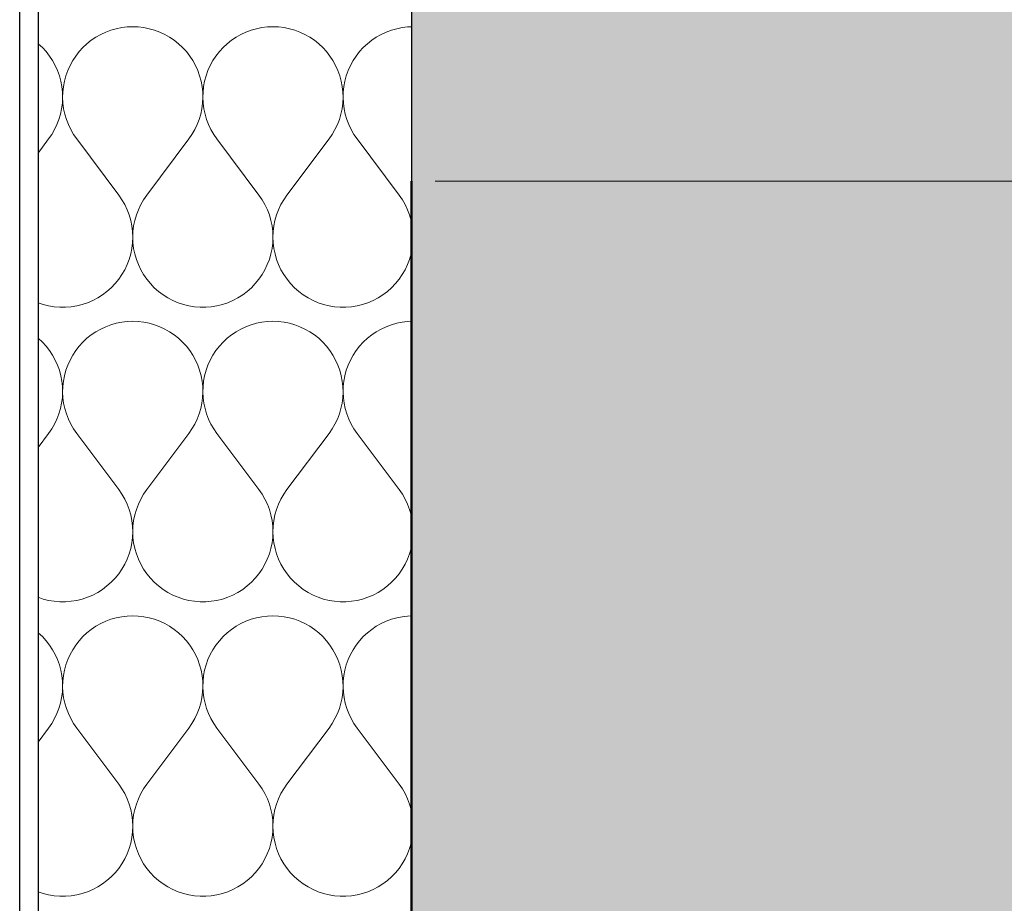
# Model space of a CAD drawing. Header units: millimetres. Extents: x -25478 to 4005, y -8416 to 11348.
# Tile 235 of 256: x -11148 to -10727, y 6171 to 6549. Entities that reach past the tile are written whole.
import ezdxf

# ---------------------------------------------------------------- set-up
doc = ezdxf.new("R2010")
doc.units = ezdxf.units.MM
doc.header["$MEASUREMENT"] = 0
doc.linetypes.add('Wipeout_Contour', pattern=[1000, 0, -1000])
for name, color, linetype in [('POHLED ZÁPADNÍ_1_Konstrukce - nosné', 7, 'Continuous'), ('POHLED ZÁPADNÍ_1_Nové_Konstrukce - nosné', 7, 'Continuous'), ('POHLED ZÁPADNÍ_1_Nové_Konstrukce – Dělicí čáry vrstev', 7, 'Continuous'), ('POHLED ZÁPADNÍ_1_Nové_Výplně - Povrchové', 7, 'Continuous'), ('POHLED ZÁPADNÍ_1_Nové_Výplně – Řezové', 7, 'Continuous'), ('POHLED ZÁPADNÍ_1_Výplně – Řezové', 7, 'Continuous')]:
    doc.layers.add(name, color=color, linetype=linetype)

# ---------------------------------------------------------------- blocks, each defined once
blk = doc.blocks.new('*X2523', base_point=(-25690.45, -8330.81))
at = {"layer": 'POHLED ZÁPADNÍ_1_Nové_Výplně – Řezové', "color": 21, "linetype": 'Continuous', "lineweight": 20, "true_color": 0xffaaaa}
for p, q in [((-11109.33, 6544.51), (-11111.56, 6543.69)), ((-11107.05, 6545.16), (-11109.33, 6544.51)), ((-11104.73, 6545.63), (-11107.05, 6545.16)), ((-11102.37, 6545.91), (-11104.73, 6545.63)), ((-11100, 6546), (-11102.37, 6545.91)), ((-11097.63, 6545.91), (-11100, 6546)), ((-11095.27, 6545.63), (-11097.63, 6545.91)), ((-11092.95, 6545.16), (-11095.27, 6545.63)), ((-11090.67, 6544.51), (-11092.95, 6545.16)), ((-11088.44, 6543.69), (-11090.67, 6544.51)), ((-11049.33, 6544.51), (-11051.56, 6543.69)), ((-11047.05, 6545.16), (-11049.33, 6544.51)), ((-11044.73, 6545.63), (-11047.05, 6545.16)), ((-11042.37, 6545.91), (-11044.73, 6545.63)), ((-11040, 6546), (-11042.37, 6545.91)), ((-11037.63, 6545.91), (-11040, 6546)), ((-11035.27, 6545.63), (-11037.63, 6545.91)), ((-11032.95, 6545.16), (-11035.27, 6545.63)), ((-11030.67, 6544.51), (-11032.95, 6545.16)), ((-11028.44, 6543.69), (-11030.67, 6544.51)), ((-10989.33, 6544.51), (-10991.56, 6543.69)), ((-10987.05, 6545.16), (-10989.33, 6544.51)), ((-10984.73, 6545.63), (-10987.05, 6545.16)), ((-10982.37, 6545.91), (-10984.73, 6545.63)), ((-10980.71, 6545.97), (-10982.37, 6545.91)), ((-11117.74, 6540.19), (-11119.59, 6538.72)), ((-11115.77, 6541.52), (-11117.74, 6540.19)), ((-11113.71, 6542.69), (-11115.77, 6541.52)), ((-11111.56, 6543.69), (-11113.71, 6542.69)), ((-11086.29, 6542.69), (-11088.44, 6543.69)), ((-11084.23, 6541.52), (-11086.29, 6542.69)), ((-11082.26, 6540.19), (-11084.23, 6541.52)), ((-11080.41, 6538.72), (-11082.26, 6540.19)), ((-11057.74, 6540.19), (-11059.59, 6538.72)), ((-11055.77, 6541.52), (-11057.74, 6540.19)), ((-11053.71, 6542.69), (-11055.77, 6541.52)), ((-11051.56, 6543.69), (-11053.71, 6542.69)), ((-11026.29, 6542.69), (-11028.44, 6543.69)), ((-11024.23, 6541.52), (-11026.29, 6542.69)), ((-11022.26, 6540.19), (-11024.23, 6541.52)), ((-11020.41, 6538.72), (-11022.26, 6540.19)), ((-10997.74, 6540.19), (-10999.59, 6538.72)), ((-10995.77, 6541.52), (-10997.74, 6540.19)), ((-10993.71, 6542.69), (-10995.77, 6541.52)), ((-10991.56, 6543.69), (-10993.71, 6542.69)), ((-11140.41, 6538.72), (-11140.52, 6538.81)), ((-11138.67, 6537.1), (-11140.41, 6538.72)), ((-11137.07, 6535.35), (-11138.67, 6537.1)), ((-11121.33, 6537.1), (-11122.93, 6535.35)), ((-11119.59, 6538.72), (-11121.33, 6537.1)), ((-11078.67, 6537.1), (-11080.41, 6538.72)), ((-11077.07, 6535.35), (-11078.67, 6537.1)), ((-11061.33, 6537.1), (-11062.93, 6535.35)), ((-11059.59, 6538.72), (-11061.33, 6537.1)), ((-11018.67, 6537.1), (-11020.41, 6538.72)), ((-11017.07, 6535.35), (-11018.67, 6537.1)), ((-11001.33, 6537.1), (-11002.93, 6535.35)), ((-10999.59, 6538.72), (-11001.33, 6537.1)), ((-11135.62, 6533.48), (-11137.07, 6535.35)), ((-11134.31, 6531.49), (-11135.62, 6533.48)), ((-11133.17, 6529.42), (-11134.31, 6531.49)), ((-11125.69, 6531.49), (-11126.83, 6529.42)), ((-11124.38, 6533.48), (-11125.69, 6531.49)), ((-11122.93, 6535.35), (-11124.38, 6533.48)), ((-11075.62, 6533.48), (-11077.07, 6535.35)), ((-11074.31, 6531.49), (-11075.62, 6533.48)), ((-11073.17, 6529.42), (-11074.31, 6531.49)), ((-11065.69, 6531.49), (-11066.83, 6529.42)), ((-11064.38, 6533.48), (-11065.69, 6531.49)), ((-11062.93, 6535.35), (-11064.38, 6533.48)), ((-11015.62, 6533.48), (-11017.07, 6535.35)), ((-11014.31, 6531.49), (-11015.62, 6533.48)), ((-11013.17, 6529.42), (-11014.31, 6531.49)), ((-11005.69, 6531.49), (-11006.83, 6529.42)), ((-11004.38, 6533.48), (-11005.69, 6531.49)), ((-11002.93, 6535.35), (-11004.38, 6533.48)), ((-11132.19, 6527.25), (-11133.17, 6529.42)), ((-11131.39, 6525.02), (-11132.19, 6527.25)), ((-11127.81, 6527.25), (-11128.61, 6525.02)), ((-11126.83, 6529.42), (-11127.81, 6527.25)), ((-11072.19, 6527.25), (-11073.17, 6529.42)), ((-11071.39, 6525.02), (-11072.19, 6527.25)), ((-11067.81, 6527.25), (-11068.61, 6525.02)), ((-11066.83, 6529.42), (-11067.81, 6527.25)), ((-11012.19, 6527.25), (-11013.17, 6529.42)), ((-11011.39, 6525.02), (-11012.19, 6527.25)), ((-11007.81, 6527.25), (-11008.61, 6525.02)), ((-11006.83, 6529.42), (-11007.81, 6527.25)), ((-11130.77, 6522.73), (-11131.39, 6525.02)), ((-11128.61, 6525.02), (-11129.23, 6522.73)), ((-11070.77, 6522.73), (-11071.39, 6525.02)), ((-11068.61, 6525.02), (-11069.23, 6522.73)), ((-11010.77, 6522.73), (-11011.39, 6525.02)), ((-11008.61, 6525.02), (-11009.23, 6522.73)), ((-11130.32, 6520.4), (-11130.77, 6522.73)), ((-11130.07, 6518.05), (-11130.32, 6520.4)), ((-11129.68, 6520.4), (-11129.93, 6518.05)), ((-11129.23, 6522.73), (-11129.68, 6520.4)), ((-11070.32, 6520.4), (-11070.77, 6522.73)), ((-11070.07, 6518.05), (-11070.32, 6520.4)), ((-11069.68, 6520.4), (-11069.93, 6518.05)), ((-11069.23, 6522.73), (-11069.68, 6520.4)), ((-11010.32, 6520.4), (-11010.77, 6522.73)), ((-11010.07, 6518.05), (-11010.32, 6520.4)), ((-11009.68, 6520.4), (-11009.93, 6518.05)), ((-11009.23, 6522.73), (-11009.68, 6520.4)), ((-11130.12, 6513.31), (-11130, 6515.67)), ((-11130, 6515.67), (-11130.07, 6518.05)), ((-11129.93, 6518.05), (-11130, 6515.67)), ((-11130, 6515.67), (-11129.88, 6513.31)), ((-11070.12, 6513.31), (-11070, 6515.67)), ((-11070, 6515.67), (-11070.07, 6518.05)), ((-11069.93, 6518.05), (-11070, 6515.67)), ((-11070, 6515.67), (-11069.88, 6513.31)), ((-11010.12, 6513.31), (-11010, 6515.67)), ((-11010, 6515.67), (-11010.07, 6518.05)), ((-11009.93, 6518.05), (-11010, 6515.67)), ((-11010, 6515.67), (-11009.88, 6513.31)), ((-11130.92, 6508.63), (-11130.43, 6510.95)), ((-11130.43, 6510.95), (-11130.12, 6513.31)), ((-11129.88, 6513.31), (-11129.57, 6510.95)), ((-11129.57, 6510.95), (-11129.08, 6508.63)), ((-11070.92, 6508.63), (-11070.43, 6510.95)), ((-11070.43, 6510.95), (-11070.12, 6513.31)), ((-11069.88, 6513.31), (-11069.57, 6510.95)), ((-11069.57, 6510.95), (-11069.08, 6508.63)), ((-11010.92, 6508.63), (-11010.43, 6510.95)), ((-11010.43, 6510.95), (-11010.12, 6513.31)), ((-11009.88, 6513.31), (-11009.57, 6510.95)), ((-11009.57, 6510.95), (-11009.08, 6508.63)), ((-11132.44, 6504.14), (-11131.59, 6506.36)), ((-11131.59, 6506.36), (-11130.92, 6508.63)), ((-11129.08, 6508.63), (-11128.41, 6506.36)), ((-11128.41, 6506.36), (-11127.56, 6504.14)), ((-11072.44, 6504.14), (-11071.59, 6506.36)), ((-11071.59, 6506.36), (-11070.92, 6508.63)), ((-11069.08, 6508.63), (-11068.41, 6506.36)), ((-11068.41, 6506.36), (-11067.56, 6504.14)), ((-11012.44, 6504.14), (-11011.59, 6506.36)), ((-11011.59, 6506.36), (-11010.92, 6508.63)), ((-11009.08, 6508.63), (-11008.41, 6506.36)), ((-11008.41, 6506.36), (-11007.56, 6504.14)), ((-11134.65, 6499.95), (-11133.46, 6502)), ((-11133.46, 6502), (-11132.44, 6504.14)), ((-11127.56, 6504.14), (-11126.54, 6502)), ((-11126.54, 6502), (-11125.35, 6499.95)), ((-11074.65, 6499.95), (-11073.46, 6502)), ((-11073.46, 6502), (-11072.44, 6504.14)), ((-11067.56, 6504.14), (-11066.54, 6502)), ((-11066.54, 6502), (-11065.35, 6499.95)), ((-11014.65, 6499.95), (-11013.46, 6502)), ((-11013.46, 6502), (-11012.44, 6504.14)), ((-11007.56, 6504.14), (-11006.54, 6502)), ((-11006.54, 6502), (-11005.35, 6499.95)), ((-11140.52, 6491.97), (-11136, 6498)), ((-11136, 6498), (-11134.65, 6499.95)), ((-11125.35, 6499.95), (-11124, 6498)), ((-11106, 6474), (-11124, 6498)), ((-11094, 6474), (-11076, 6498)), ((-11076, 6498), (-11074.65, 6499.95)), ((-11065.35, 6499.95), (-11064, 6498)), ((-11046, 6474), (-11064, 6498)), ((-11034, 6474), (-11016, 6498)), ((-11016, 6498), (-11014.65, 6499.95)), ((-11005.35, 6499.95), (-11004, 6498)), ((-10986, 6474), (-11004, 6498)), ((-11104.63, 6472.01), (-11106, 6474)), ((-11094, 6474), (-11095.37, 6472.01)), ((-11044.63, 6472.01), (-11046, 6474)), ((-11034, 6474), (-11035.37, 6472.01)), ((-10984.63, 6472.01), (-10986, 6474)), ((-11103.42, 6469.92), (-11104.63, 6472.01)), ((-11102.39, 6467.74), (-11103.42, 6469.92)), ((-11096.58, 6469.92), (-11097.61, 6467.74)), ((-11095.37, 6472.01), (-11096.58, 6469.92)), ((-11043.42, 6469.92), (-11044.63, 6472.01)), ((-11042.39, 6467.74), (-11043.42, 6469.92)), ((-11036.58, 6469.92), (-11037.61, 6467.74)), ((-11035.37, 6472.01), (-11036.58, 6469.92)), ((-10983.42, 6469.92), (-10984.63, 6472.01)), ((-10982.39, 6467.74), (-10983.42, 6469.92)), ((-11101.54, 6465.48), (-11102.39, 6467.74)), ((-11100.87, 6463.16), (-11101.54, 6465.48)), ((-11098.46, 6465.48), (-11099.13, 6463.16)), ((-11097.61, 6467.74), (-11098.46, 6465.48)), ((-11041.54, 6465.48), (-11042.39, 6467.74)), ((-11040.87, 6463.16), (-11041.54, 6465.48)), ((-11038.46, 6465.48), (-11039.13, 6463.16)), ((-11037.61, 6467.74), (-11038.46, 6465.48)), ((-10981.54, 6465.48), (-10982.39, 6467.74)), ((-10980.87, 6463.16), (-10981.54, 6465.48)), ((-11100.39, 6460.79), (-11100.87, 6463.16)), ((-11100.1, 6458.39), (-11100.39, 6460.79)), ((-11099.61, 6460.79), (-11099.9, 6458.39)), ((-11099.13, 6463.16), (-11099.61, 6460.79)), ((-11040.39, 6460.79), (-11040.87, 6463.16)), ((-11040.1, 6458.39), (-11040.39, 6460.79)), ((-11039.61, 6460.79), (-11039.9, 6458.39)), ((-11039.13, 6463.16), (-11039.61, 6460.79)), ((-10980.52, 6461.46), (-10980.87, 6463.16)), ((-11100, 6455.98), (-11100.1, 6458.39)), ((-11100.1, 6453.57), (-11100, 6455.98)), ((-11099.9, 6458.39), (-11100, 6455.98)), ((-11100, 6455.98), (-11099.9, 6453.57)), ((-11040, 6455.98), (-11040.1, 6458.39)), ((-11040.1, 6453.57), (-11040, 6455.98)), ((-11039.9, 6458.39), (-11040, 6455.98)), ((-11040, 6455.98), (-11039.9, 6453.57)), ((-11100.39, 6451.17), (-11100.1, 6453.57)), ((-11099.9, 6453.57), (-11099.61, 6451.17)), ((-11040.39, 6451.17), (-11040.1, 6453.57)), ((-11039.9, 6453.57), (-11039.61, 6451.17)), ((-11101.55, 6446.49), (-11100.88, 6448.8)), ((-11100.88, 6448.8), (-11100.39, 6451.17)), ((-11099.61, 6451.17), (-11099.12, 6448.8)), ((-11099.12, 6448.8), (-11098.45, 6446.49)), ((-11041.55, 6446.49), (-11040.88, 6448.8)), ((-11040.88, 6448.8), (-11040.39, 6451.17)), ((-11039.61, 6451.17), (-11039.12, 6448.8)), ((-11039.12, 6448.8), (-11038.45, 6446.49)), ((-10981.55, 6446.49), (-10980.88, 6448.8)), ((-10980.88, 6448.8), (-10980.52, 6450.54)), ((-11103.44, 6442.05), (-11102.41, 6444.23)), ((-11102.41, 6444.23), (-11101.55, 6446.49)), ((-11098.45, 6446.49), (-11097.59, 6444.23)), ((-11097.59, 6444.23), (-11096.56, 6442.05)), ((-11043.44, 6442.05), (-11042.41, 6444.23)), ((-11042.41, 6444.23), (-11041.55, 6446.49)), ((-11038.45, 6446.49), (-11037.59, 6444.23)), ((-11037.59, 6444.23), (-11036.56, 6442.05)), ((-10983.44, 6442.05), (-10982.41, 6444.23)), ((-10982.41, 6444.23), (-10981.55, 6446.49)), ((-11106.02, 6437.97), (-11104.65, 6439.96)), ((-11104.65, 6439.96), (-11103.44, 6442.05)), ((-11096.56, 6442.05), (-11095.35, 6439.96)), ((-11095.35, 6439.96), (-11093.98, 6437.97)), ((-11046.02, 6437.97), (-11044.65, 6439.96)), ((-11044.65, 6439.96), (-11043.44, 6442.05)), ((-11036.56, 6442.05), (-11035.35, 6439.96)), ((-11035.35, 6439.96), (-11033.98, 6437.97)), ((-10986.02, 6437.97), (-10984.65, 6439.96)), ((-10984.65, 6439.96), (-10983.44, 6442.05)), ((-11111.03, 6432.76), (-11109.23, 6434.36)), ((-11109.23, 6434.36), (-11107.55, 6436.1)), ((-11107.55, 6436.1), (-11106.02, 6437.97)), ((-11093.98, 6437.97), (-11092.45, 6436.1)), ((-11092.45, 6436.1), (-11090.77, 6434.36)), ((-11090.77, 6434.36), (-11088.97, 6432.76)), ((-11051.03, 6432.76), (-11049.23, 6434.36)), ((-11049.23, 6434.36), (-11047.55, 6436.1)), ((-11047.55, 6436.1), (-11046.02, 6437.97)), ((-11033.98, 6437.97), (-11032.45, 6436.1)), ((-11032.45, 6436.1), (-11030.77, 6434.36)), ((-11030.77, 6434.36), (-11028.97, 6432.76)), ((-10991.03, 6432.76), (-10989.23, 6434.36)), ((-10989.23, 6434.36), (-10987.55, 6436.1)), ((-10987.55, 6436.1), (-10986.02, 6437.97)), ((-11115.01, 6430.02), (-11112.96, 6431.31)), ((-11112.96, 6431.31), (-11111.03, 6432.76)), ((-11088.97, 6432.76), (-11087.04, 6431.31)), ((-11087.04, 6431.31), (-11084.99, 6430.02)), ((-11055.01, 6430.02), (-11052.96, 6431.31)), ((-11052.96, 6431.31), (-11051.03, 6432.76)), ((-11028.97, 6432.76), (-11027.04, 6431.31)), ((-11027.04, 6431.31), (-11024.99, 6430.02)), ((-10995.01, 6430.02), (-10992.96, 6431.31)), ((-10992.96, 6431.31), (-10991.03, 6432.76)), ((-11140.52, 6427.91), (-11138.34, 6427.18)), ((-11138.34, 6427.18), (-11136, 6426.61)), ((-11136, 6426.61), (-11133.61, 6426.22)), ((-11133.61, 6426.22), (-11131.21, 6426.02)), ((-11131.21, 6426.02), (-11128.79, 6426.02)), ((-11128.79, 6426.02), (-11126.39, 6426.22)), ((-11126.39, 6426.22), (-11124, 6426.61)), ((-11124, 6426.61), (-11121.66, 6427.18)), ((-11121.66, 6427.18), (-11119.37, 6427.95)), ((-11119.37, 6427.95), (-11117.14, 6428.89)), ((-11117.14, 6428.89), (-11115.01, 6430.02)), ((-11084.99, 6430.02), (-11082.86, 6428.89)), ((-11082.86, 6428.89), (-11080.63, 6427.95)), ((-11080.63, 6427.95), (-11078.34, 6427.18)), ((-11078.34, 6427.18), (-11076, 6426.61)), ((-11076, 6426.61), (-11073.61, 6426.22)), ((-11073.61, 6426.22), (-11071.21, 6426.02)), ((-11071.21, 6426.02), (-11068.79, 6426.02)), ((-11068.79, 6426.02), (-11066.39, 6426.22)), ((-11066.39, 6426.22), (-11064, 6426.61)), ((-11064, 6426.61), (-11061.66, 6427.18)), ((-11061.66, 6427.18), (-11059.37, 6427.95)), ((-11059.37, 6427.95), (-11057.14, 6428.89)), ((-11057.14, 6428.89), (-11055.01, 6430.02)), ((-11024.99, 6430.02), (-11022.86, 6428.89)), ((-11022.86, 6428.89), (-11020.63, 6427.95)), ((-11020.63, 6427.95), (-11018.34, 6427.18)), ((-11018.34, 6427.18), (-11016, 6426.61)), ((-11016, 6426.61), (-11013.61, 6426.22)), ((-11013.61, 6426.22), (-11011.21, 6426.02)), ((-11011.21, 6426.02), (-11008.79, 6426.02)), ((-11008.79, 6426.02), (-11006.39, 6426.22)), ((-11006.39, 6426.22), (-11004, 6426.61)), ((-11004, 6426.61), (-11001.66, 6427.18)), ((-11001.66, 6427.18), (-10999.37, 6427.95)), ((-10999.37, 6427.95), (-10997.14, 6428.89)), ((-10997.14, 6428.89), (-10995.01, 6430.02)), ((-11111.56, 6417.69), (-11113.71, 6416.69)), ((-11109.33, 6418.51), (-11111.56, 6417.69)), ((-11107.05, 6419.16), (-11109.33, 6418.51)), ((-11104.73, 6419.63), (-11107.05, 6419.16)), ((-11102.37, 6419.91), (-11104.73, 6419.63)), ((-11100, 6420), (-11102.37, 6419.91)), ((-11097.63, 6419.91), (-11100, 6420)), ((-11095.27, 6419.63), (-11097.63, 6419.91)), ((-11092.95, 6419.16), (-11095.27, 6419.63)), ((-11090.67, 6418.51), (-11092.95, 6419.16)), ((-11088.44, 6417.69), (-11090.67, 6418.51)), ((-11086.29, 6416.69), (-11088.44, 6417.69)), ((-11051.56, 6417.69), (-11053.71, 6416.69)), ((-11049.33, 6418.51), (-11051.56, 6417.69)), ((-11047.05, 6419.16), (-11049.33, 6418.51)), ((-11044.73, 6419.63), (-11047.05, 6419.16)), ((-11042.37, 6419.91), (-11044.73, 6419.63)), ((-11040, 6420), (-11042.37, 6419.91)), ((-11037.63, 6419.91), (-11040, 6420)), ((-11035.27, 6419.63), (-11037.63, 6419.91)), ((-11032.95, 6419.16), (-11035.27, 6419.63)), ((-11030.67, 6418.51), (-11032.95, 6419.16)), ((-11028.44, 6417.69), (-11030.67, 6418.51)), ((-11026.29, 6416.69), (-11028.44, 6417.69)), ((-10991.56, 6417.69), (-10993.71, 6416.69)), ((-10989.33, 6418.51), (-10991.56, 6417.69)), ((-10987.05, 6419.16), (-10989.33, 6418.51)), ((-10984.73, 6419.63), (-10987.05, 6419.16)), ((-10982.37, 6419.91), (-10984.73, 6419.63)), ((-10980.52, 6419.98), (-10982.37, 6419.91)), ((-11117.74, 6414.19), (-11119.59, 6412.72)), ((-11115.77, 6415.52), (-11117.74, 6414.19)), ((-11113.71, 6416.69), (-11115.77, 6415.52)), ((-11084.23, 6415.52), (-11086.29, 6416.69)), ((-11082.26, 6414.19), (-11084.23, 6415.52)), ((-11080.41, 6412.72), (-11082.26, 6414.19)), ((-11057.74, 6414.19), (-11059.59, 6412.72)), ((-11055.77, 6415.52), (-11057.74, 6414.19)), ((-11053.71, 6416.69), (-11055.77, 6415.52)), ((-11024.23, 6415.52), (-11026.29, 6416.69)), ((-11022.26, 6414.19), (-11024.23, 6415.52)), ((-11020.41, 6412.72), (-11022.26, 6414.19)), ((-10997.74, 6414.19), (-10999.59, 6412.72)), ((-10995.77, 6415.52), (-10997.74, 6414.19)), ((-10993.71, 6416.69), (-10995.77, 6415.52)), ((-11140.41, 6412.72), (-11140.52, 6412.81)), ((-11138.67, 6411.1), (-11140.41, 6412.72)), ((-11137.07, 6409.35), (-11138.67, 6411.1)), ((-11135.62, 6407.48), (-11137.07, 6409.35)), ((-11122.93, 6409.35), (-11124.38, 6407.48)), ((-11121.33, 6411.1), (-11122.93, 6409.35)), ((-11119.59, 6412.72), (-11121.33, 6411.1)), ((-11078.67, 6411.1), (-11080.41, 6412.72)), ((-11077.07, 6409.35), (-11078.67, 6411.1)), ((-11075.62, 6407.48), (-11077.07, 6409.35)), ((-11062.93, 6409.35), (-11064.38, 6407.48)), ((-11061.33, 6411.1), (-11062.93, 6409.35)), ((-11059.59, 6412.72), (-11061.33, 6411.1)), ((-11018.67, 6411.1), (-11020.41, 6412.72)), ((-11017.07, 6409.35), (-11018.67, 6411.1)), ((-11015.62, 6407.48), (-11017.07, 6409.35)), ((-11002.93, 6409.35), (-11004.38, 6407.48)), ((-11001.33, 6411.1), (-11002.93, 6409.35)), ((-10999.59, 6412.72), (-11001.33, 6411.1)), ((-11134.31, 6405.49), (-11135.62, 6407.48)), ((-11133.17, 6403.42), (-11134.31, 6405.49)), ((-11125.69, 6405.49), (-11126.83, 6403.42)), ((-11124.38, 6407.48), (-11125.69, 6405.49)), ((-11074.31, 6405.49), (-11075.62, 6407.48)), ((-11073.17, 6403.42), (-11074.31, 6405.49)), ((-11065.69, 6405.49), (-11066.83, 6403.42)), ((-11064.38, 6407.48), (-11065.69, 6405.49)), ((-11014.31, 6405.49), (-11015.62, 6407.48)), ((-11013.17, 6403.42), (-11014.31, 6405.49)), ((-11005.69, 6405.49), (-11006.83, 6403.42)), ((-11004.38, 6407.48), (-11005.69, 6405.49)), ((-11132.19, 6401.25), (-11133.17, 6403.42)), ((-11131.39, 6399.02), (-11132.19, 6401.25)), ((-11127.81, 6401.25), (-11128.61, 6399.02)), ((-11126.83, 6403.42), (-11127.81, 6401.25)), ((-11072.19, 6401.25), (-11073.17, 6403.42)), ((-11071.39, 6399.02), (-11072.19, 6401.25)), ((-11067.81, 6401.25), (-11068.61, 6399.02)), ((-11066.83, 6403.42), (-11067.81, 6401.25)), ((-11012.19, 6401.25), (-11013.17, 6403.42)), ((-11011.39, 6399.02), (-11012.19, 6401.25)), ((-11007.81, 6401.25), (-11008.61, 6399.02)), ((-11006.83, 6403.42), (-11007.81, 6401.25)), ((-11130.77, 6396.73), (-11131.39, 6399.02)), ((-11130.32, 6394.4), (-11130.77, 6396.73)), ((-11129.23, 6396.73), (-11129.68, 6394.4)), ((-11128.61, 6399.02), (-11129.23, 6396.73)), ((-11070.77, 6396.73), (-11071.39, 6399.02)), ((-11070.32, 6394.4), (-11070.77, 6396.73)), ((-11069.23, 6396.73), (-11069.68, 6394.4)), ((-11068.61, 6399.02), (-11069.23, 6396.73)), ((-11010.77, 6396.73), (-11011.39, 6399.02)), ((-11010.32, 6394.4), (-11010.77, 6396.73)), ((-11009.23, 6396.73), (-11009.68, 6394.4)), ((-11008.61, 6399.02), (-11009.23, 6396.73)), ((-11130.07, 6392.05), (-11130.32, 6394.4)), ((-11129.68, 6394.4), (-11129.93, 6392.05)), ((-11070.07, 6392.05), (-11070.32, 6394.4)), ((-11069.68, 6394.4), (-11069.93, 6392.05)), ((-11010.07, 6392.05), (-11010.32, 6394.4)), ((-11009.68, 6394.4), (-11009.93, 6392.05)), ((-11130.12, 6387.31), (-11130, 6389.67)), ((-11130, 6389.67), (-11130.07, 6392.05)), ((-11129.93, 6392.05), (-11130, 6389.67)), ((-11130, 6389.67), (-11129.88, 6387.31)), ((-11070.12, 6387.31), (-11070, 6389.67)), ((-11070, 6389.67), (-11070.07, 6392.05)), ((-11069.93, 6392.05), (-11070, 6389.67)), ((-11070, 6389.67), (-11069.88, 6387.31)), ((-11010.12, 6387.31), (-11010, 6389.67)), ((-11010, 6389.67), (-11010.07, 6392.05)), ((-11009.93, 6392.05), (-11010, 6389.67)), ((-11010, 6389.67), (-11009.88, 6387.31)), ((-11130.92, 6382.63), (-11130.43, 6384.95)), ((-11130.43, 6384.95), (-11130.12, 6387.31)), ((-11129.88, 6387.31), (-11129.57, 6384.95)), ((-11129.57, 6384.95), (-11129.08, 6382.63)), ((-11070.92, 6382.63), (-11070.43, 6384.95)), ((-11070.43, 6384.95), (-11070.12, 6387.31)), ((-11069.88, 6387.31), (-11069.57, 6384.95)), ((-11069.57, 6384.95), (-11069.08, 6382.63)), ((-11010.92, 6382.63), (-11010.43, 6384.95)), ((-11010.43, 6384.95), (-11010.12, 6387.31)), ((-11009.88, 6387.31), (-11009.57, 6384.95)), ((-11009.57, 6384.95), (-11009.08, 6382.63)), ((-11132.44, 6378.14), (-11131.59, 6380.36)), ((-11131.59, 6380.36), (-11130.92, 6382.63)), ((-11129.08, 6382.63), (-11128.41, 6380.36)), ((-11128.41, 6380.36), (-11127.56, 6378.14)), ((-11072.44, 6378.14), (-11071.59, 6380.36)), ((-11071.59, 6380.36), (-11070.92, 6382.63)), ((-11069.08, 6382.63), (-11068.41, 6380.36)), ((-11068.41, 6380.36), (-11067.56, 6378.14)), ((-11012.44, 6378.14), (-11011.59, 6380.36)), ((-11011.59, 6380.36), (-11010.92, 6382.63)), ((-11009.08, 6382.63), (-11008.41, 6380.36)), ((-11008.41, 6380.36), (-11007.56, 6378.14)), ((-11134.65, 6373.95), (-11133.46, 6376)), ((-11133.46, 6376), (-11132.44, 6378.14)), ((-11127.56, 6378.14), (-11126.54, 6376)), ((-11126.54, 6376), (-11125.35, 6373.95)), ((-11074.65, 6373.95), (-11073.46, 6376)), ((-11073.46, 6376), (-11072.44, 6378.14)), ((-11067.56, 6378.14), (-11066.54, 6376)), ((-11066.54, 6376), (-11065.35, 6373.95)), ((-11014.65, 6373.95), (-11013.46, 6376)), ((-11013.46, 6376), (-11012.44, 6378.14)), ((-11007.56, 6378.14), (-11006.54, 6376)), ((-11006.54, 6376), (-11005.35, 6373.95)), ((-11140.52, 6365.97), (-11136, 6372)), ((-11136, 6372), (-11134.65, 6373.95)), ((-11125.35, 6373.95), (-11124, 6372)), ((-11106, 6348), (-11124, 6372)), ((-11094, 6348), (-11076, 6372)), ((-11076, 6372), (-11074.65, 6373.95)), ((-11065.35, 6373.95), (-11064, 6372)), ((-11046, 6348), (-11064, 6372)), ((-11034, 6348), (-11016, 6372)), ((-11016, 6372), (-11014.65, 6373.95)), ((-11005.35, 6373.95), (-11004, 6372)), ((-10986, 6348), (-11004, 6372)), ((-11104.63, 6346.01), (-11106, 6348)), ((-11103.42, 6343.92), (-11104.63, 6346.01)), ((-11095.37, 6346.01), (-11096.58, 6343.92)), ((-11094, 6348), (-11095.37, 6346.01)), ((-11044.63, 6346.01), (-11046, 6348)), ((-11043.42, 6343.92), (-11044.63, 6346.01)), ((-11035.37, 6346.01), (-11036.58, 6343.92)), ((-11034, 6348), (-11035.37, 6346.01)), ((-10984.63, 6346.01), (-10986, 6348)), ((-10983.42, 6343.92), (-10984.63, 6346.01)), ((-11102.39, 6341.74), (-11103.42, 6343.92)), ((-11101.54, 6339.48), (-11102.39, 6341.74)), ((-11097.61, 6341.74), (-11098.46, 6339.48)), ((-11096.58, 6343.92), (-11097.61, 6341.74)), ((-11042.39, 6341.74), (-11043.42, 6343.92)), ((-11041.54, 6339.48), (-11042.39, 6341.74)), ((-11037.61, 6341.74), (-11038.46, 6339.48)), ((-11036.58, 6343.92), (-11037.61, 6341.74)), ((-10982.39, 6341.74), (-10983.42, 6343.92)), ((-10981.54, 6339.48), (-10982.39, 6341.74)), ((-11100.87, 6337.16), (-11101.54, 6339.48)), ((-11098.46, 6339.48), (-11099.13, 6337.16)), ((-11040.87, 6337.16), (-11041.54, 6339.48)), ((-11038.46, 6339.48), (-11039.13, 6337.16)), ((-10980.87, 6337.16), (-10981.54, 6339.48)), ((-11100.39, 6334.79), (-11100.87, 6337.16)), ((-11100.1, 6332.39), (-11100.39, 6334.79)), ((-11099.61, 6334.79), (-11099.9, 6332.39)), ((-11099.13, 6337.16), (-11099.61, 6334.79)), ((-11040.39, 6334.79), (-11040.87, 6337.16)), ((-11040.1, 6332.39), (-11040.39, 6334.79)), ((-11039.61, 6334.79), (-11039.9, 6332.39)), ((-11039.13, 6337.16), (-11039.61, 6334.79)), ((-10980.52, 6335.46), (-10980.87, 6337.16)), ((-11100, 6329.98), (-11100.1, 6332.39)), ((-11100.1, 6327.57), (-11100, 6329.98)), ((-11099.9, 6332.39), (-11100, 6329.98)), ((-11100, 6329.98), (-11099.9, 6327.57)), ((-11040, 6329.98), (-11040.1, 6332.39)), ((-11040.1, 6327.57), (-11040, 6329.98)), ((-11039.9, 6332.39), (-11040, 6329.98)), ((-11040, 6329.98), (-11039.9, 6327.57)), ((-11100.88, 6322.8), (-11100.39, 6325.17)), ((-11100.39, 6325.17), (-11100.1, 6327.57)), ((-11099.9, 6327.57), (-11099.61, 6325.17)), ((-11099.61, 6325.17), (-11099.12, 6322.8)), ((-11040.88, 6322.8), (-11040.39, 6325.17)), ((-11040.39, 6325.17), (-11040.1, 6327.57)), ((-11039.9, 6327.57), (-11039.61, 6325.17)), ((-11039.61, 6325.17), (-11039.12, 6322.8)), ((-11101.55, 6320.49), (-11100.88, 6322.8)), ((-11099.12, 6322.8), (-11098.45, 6320.49)), ((-11041.55, 6320.49), (-11040.88, 6322.8)), ((-11039.12, 6322.8), (-11038.45, 6320.49)), ((-10981.55, 6320.49), (-10980.88, 6322.8)), ((-10980.88, 6322.8), (-10980.52, 6324.54)), ((-11103.44, 6316.05), (-11102.41, 6318.23)), ((-11102.41, 6318.23), (-11101.55, 6320.49)), ((-11098.45, 6320.49), (-11097.59, 6318.23)), ((-11097.59, 6318.23), (-11096.56, 6316.05)), ((-11043.44, 6316.05), (-11042.41, 6318.23)), ((-11042.41, 6318.23), (-11041.55, 6320.49)), ((-11038.45, 6320.49), (-11037.59, 6318.23)), ((-11037.59, 6318.23), (-11036.56, 6316.05)), ((-10983.44, 6316.05), (-10982.41, 6318.23)), ((-10982.41, 6318.23), (-10981.55, 6320.49)), ((-11106.02, 6311.97), (-11104.65, 6313.96)), ((-11104.65, 6313.96), (-11103.44, 6316.05)), ((-11096.56, 6316.05), (-11095.35, 6313.96)), ((-11095.35, 6313.96), (-11093.98, 6311.97)), ((-11046.02, 6311.97), (-11044.65, 6313.96)), ((-11044.65, 6313.96), (-11043.44, 6316.05)), ((-11036.56, 6316.05), (-11035.35, 6313.96)), ((-11035.35, 6313.96), (-11033.98, 6311.97)), ((-10986.02, 6311.97), (-10984.65, 6313.96)), ((-10984.65, 6313.96), (-10983.44, 6316.05)), ((-11111.03, 6306.76), (-11109.23, 6308.36)), ((-11109.23, 6308.36), (-11107.55, 6310.1)), ((-11107.55, 6310.1), (-11106.02, 6311.97)), ((-11093.98, 6311.97), (-11092.45, 6310.1)), ((-11092.45, 6310.1), (-11090.77, 6308.36)), ((-11090.77, 6308.36), (-11088.97, 6306.76)), ((-11051.03, 6306.76), (-11049.23, 6308.36)), ((-11049.23, 6308.36), (-11047.55, 6310.1)), ((-11047.55, 6310.1), (-11046.02, 6311.97)), ((-11033.98, 6311.97), (-11032.45, 6310.1)), ((-11032.45, 6310.1), (-11030.77, 6308.36)), ((-11030.77, 6308.36), (-11028.97, 6306.76)), ((-10991.03, 6306.76), (-10989.23, 6308.36)), ((-10989.23, 6308.36), (-10987.55, 6310.1)), ((-10987.55, 6310.1), (-10986.02, 6311.97)), ((-11117.14, 6302.89), (-11115.01, 6304.02)), ((-11115.01, 6304.02), (-11112.96, 6305.31)), ((-11112.96, 6305.31), (-11111.03, 6306.76)), ((-11088.97, 6306.76), (-11087.04, 6305.31)), ((-11087.04, 6305.31), (-11084.99, 6304.02)), ((-11084.99, 6304.02), (-11082.86, 6302.89)), ((-11057.14, 6302.89), (-11055.01, 6304.02)), ((-11055.01, 6304.02), (-11052.96, 6305.31)), ((-11052.96, 6305.31), (-11051.03, 6306.76)), ((-11028.97, 6306.76), (-11027.04, 6305.31)), ((-11027.04, 6305.31), (-11024.99, 6304.02)), ((-11024.99, 6304.02), (-11022.86, 6302.89)), ((-10997.14, 6302.89), (-10995.01, 6304.02)), ((-10995.01, 6304.02), (-10992.96, 6305.31)), ((-10992.96, 6305.31), (-10991.03, 6306.76)), ((-11140.52, 6301.91), (-11138.34, 6301.18)), ((-11138.34, 6301.18), (-11136, 6300.61)), ((-11136, 6300.61), (-11133.61, 6300.22)), ((-11133.61, 6300.22), (-11131.21, 6300.02)), ((-11131.21, 6300.02), (-11128.79, 6300.02)), ((-11128.79, 6300.02), (-11126.39, 6300.22)), ((-11126.39, 6300.22), (-11124, 6300.61)), ((-11124, 6300.61), (-11121.66, 6301.18)), ((-11121.66, 6301.18), (-11119.37, 6301.95)), ((-11119.37, 6301.95), (-11117.14, 6302.89)), ((-11082.86, 6302.89), (-11080.63, 6301.95)), ((-11080.63, 6301.95), (-11078.34, 6301.18)), ((-11078.34, 6301.18), (-11076, 6300.61)), ((-11076, 6300.61), (-11073.61, 6300.22)), ((-11073.61, 6300.22), (-11071.21, 6300.02)), ((-11071.21, 6300.02), (-11068.79, 6300.02)), ((-11068.79, 6300.02), (-11066.39, 6300.22)), ((-11066.39, 6300.22), (-11064, 6300.61)), ((-11064, 6300.61), (-11061.66, 6301.18)), ((-11061.66, 6301.18), (-11059.37, 6301.95)), ((-11059.37, 6301.95), (-11057.14, 6302.89)), ((-11022.86, 6302.89), (-11020.63, 6301.95)), ((-11020.63, 6301.95), (-11018.34, 6301.18)), ((-11018.34, 6301.18), (-11016, 6300.61)), ((-11016, 6300.61), (-11013.61, 6300.22)), ((-11013.61, 6300.22), (-11011.21, 6300.02)), ((-11011.21, 6300.02), (-11008.79, 6300.02)), ((-11008.79, 6300.02), (-11006.39, 6300.22)), ((-11006.39, 6300.22), (-11004, 6300.61)), ((-11004, 6300.61), (-11001.66, 6301.18)), ((-11001.66, 6301.18), (-10999.37, 6301.95)), ((-10999.37, 6301.95), (-10997.14, 6302.89)), ((-11111.56, 6291.69), (-11113.71, 6290.69)), ((-11109.33, 6292.51), (-11111.56, 6291.69)), ((-11107.05, 6293.16), (-11109.33, 6292.51)), ((-11104.73, 6293.63), (-11107.05, 6293.16)), ((-11102.37, 6293.91), (-11104.73, 6293.63)), ((-11100, 6294), (-11102.37, 6293.91)), ((-11097.63, 6293.91), (-11100, 6294)), ((-11095.27, 6293.63), (-11097.63, 6293.91)), ((-11092.95, 6293.16), (-11095.27, 6293.63)), ((-11090.67, 6292.51), (-11092.95, 6293.16)), ((-11088.44, 6291.69), (-11090.67, 6292.51)), ((-11086.29, 6290.69), (-11088.44, 6291.69)), ((-11051.56, 6291.69), (-11053.71, 6290.69)), ((-11049.33, 6292.51), (-11051.56, 6291.69)), ((-11047.05, 6293.16), (-11049.33, 6292.51)), ((-11044.73, 6293.63), (-11047.05, 6293.16)), ((-11042.37, 6293.91), (-11044.73, 6293.63)), ((-11040, 6294), (-11042.37, 6293.91)), ((-11037.63, 6293.91), (-11040, 6294)), ((-11035.27, 6293.63), (-11037.63, 6293.91)), ((-11032.95, 6293.16), (-11035.27, 6293.63)), ((-11030.67, 6292.51), (-11032.95, 6293.16)), ((-11028.44, 6291.69), (-11030.67, 6292.51)), ((-11026.29, 6290.69), (-11028.44, 6291.69)), ((-10991.56, 6291.69), (-10993.71, 6290.69)), ((-10989.33, 6292.51), (-10991.56, 6291.69)), ((-10987.05, 6293.16), (-10989.33, 6292.51)), ((-10984.73, 6293.63), (-10987.05, 6293.16)), ((-10982.37, 6293.91), (-10984.73, 6293.63)), ((-10980.52, 6293.98), (-10982.37, 6293.91)), ((-11117.74, 6288.19), (-11119.59, 6286.72)), ((-11115.77, 6289.52), (-11117.74, 6288.19)), ((-11113.71, 6290.69), (-11115.77, 6289.52)), ((-11084.23, 6289.52), (-11086.29, 6290.69)), ((-11082.26, 6288.19), (-11084.23, 6289.52)), ((-11080.41, 6286.72), (-11082.26, 6288.19)), ((-11057.74, 6288.19), (-11059.59, 6286.72)), ((-11055.77, 6289.52), (-11057.74, 6288.19)), ((-11053.71, 6290.69), (-11055.77, 6289.52)), ((-11024.23, 6289.52), (-11026.29, 6290.69)), ((-11022.26, 6288.19), (-11024.23, 6289.52)), ((-11020.41, 6286.72), (-11022.26, 6288.19)), ((-10997.74, 6288.19), (-10999.59, 6286.72)), ((-10995.77, 6289.52), (-10997.74, 6288.19)), ((-10993.71, 6290.69), (-10995.77, 6289.52)), ((-11140.41, 6286.72), (-11140.52, 6286.81)), ((-11138.67, 6285.1), (-11140.41, 6286.72)), ((-11137.07, 6283.35), (-11138.67, 6285.1)), ((-11135.62, 6281.48), (-11137.07, 6283.35)), ((-11122.93, 6283.35), (-11124.38, 6281.48)), ((-11121.33, 6285.1), (-11122.93, 6283.35)), ((-11119.59, 6286.72), (-11121.33, 6285.1)), ((-11078.67, 6285.1), (-11080.41, 6286.72)), ((-11077.07, 6283.35), (-11078.67, 6285.1)), ((-11075.62, 6281.48), (-11077.07, 6283.35)), ((-11062.93, 6283.35), (-11064.38, 6281.48)), ((-11061.33, 6285.1), (-11062.93, 6283.35)), ((-11059.59, 6286.72), (-11061.33, 6285.1)), ((-11018.67, 6285.1), (-11020.41, 6286.72)), ((-11017.07, 6283.35), (-11018.67, 6285.1)), ((-11015.62, 6281.48), (-11017.07, 6283.35)), ((-11002.93, 6283.35), (-11004.38, 6281.48)), ((-11001.33, 6285.1), (-11002.93, 6283.35)), ((-10999.59, 6286.72), (-11001.33, 6285.1)), ((-11134.31, 6279.49), (-11135.62, 6281.48)), ((-11133.17, 6277.42), (-11134.31, 6279.49)), ((-11125.69, 6279.49), (-11126.83, 6277.42)), ((-11124.38, 6281.48), (-11125.69, 6279.49)), ((-11074.31, 6279.49), (-11075.62, 6281.48)), ((-11073.17, 6277.42), (-11074.31, 6279.49)), ((-11065.69, 6279.49), (-11066.83, 6277.42)), ((-11064.38, 6281.48), (-11065.69, 6279.49)), ((-11014.31, 6279.49), (-11015.62, 6281.48)), ((-11013.17, 6277.42), (-11014.31, 6279.49)), ((-11005.69, 6279.49), (-11006.83, 6277.42)), ((-11004.38, 6281.48), (-11005.69, 6279.49)), ((-11132.19, 6275.25), (-11133.17, 6277.42)), ((-11131.39, 6273.02), (-11132.19, 6275.25)), ((-11127.81, 6275.25), (-11128.61, 6273.02)), ((-11126.83, 6277.42), (-11127.81, 6275.25)), ((-11072.19, 6275.25), (-11073.17, 6277.42)), ((-11071.39, 6273.02), (-11072.19, 6275.25)), ((-11067.81, 6275.25), (-11068.61, 6273.02)), ((-11066.83, 6277.42), (-11067.81, 6275.25)), ((-11012.19, 6275.25), (-11013.17, 6277.42)), ((-11011.39, 6273.02), (-11012.19, 6275.25)), ((-11007.81, 6275.25), (-11008.61, 6273.02)), ((-11006.83, 6277.42), (-11007.81, 6275.25)), ((-11130.77, 6270.73), (-11131.39, 6273.02)), ((-11130.32, 6268.4), (-11130.77, 6270.73)), ((-11129.23, 6270.73), (-11129.68, 6268.4)), ((-11128.61, 6273.02), (-11129.23, 6270.73)), ((-11070.77, 6270.73), (-11071.39, 6273.02)), ((-11070.32, 6268.4), (-11070.77, 6270.73)), ((-11069.23, 6270.73), (-11069.68, 6268.4)), ((-11068.61, 6273.02), (-11069.23, 6270.73)), ((-11010.77, 6270.73), (-11011.39, 6273.02)), ((-11010.32, 6268.4), (-11010.77, 6270.73)), ((-11009.23, 6270.73), (-11009.68, 6268.4)), ((-11008.61, 6273.02), (-11009.23, 6270.73)), ((-11130.07, 6266.05), (-11130.32, 6268.4)), ((-11130, 6263.67), (-11130.07, 6266.05)), ((-11129.93, 6266.05), (-11130, 6263.67)), ((-11129.68, 6268.4), (-11129.93, 6266.05)), ((-11070.07, 6266.05), (-11070.32, 6268.4)), ((-11070, 6263.67), (-11070.07, 6266.05)), ((-11069.93, 6266.05), (-11070, 6263.67)), ((-11069.68, 6268.4), (-11069.93, 6266.05)), ((-11010.07, 6266.05), (-11010.32, 6268.4)), ((-11010, 6263.67), (-11010.07, 6266.05)), ((-11009.93, 6266.05), (-11010, 6263.67)), ((-11009.68, 6268.4), (-11009.93, 6266.05)), ((-11130.12, 6261.31), (-11130, 6263.67)), ((-11130, 6263.67), (-11129.88, 6261.31)), ((-11070.12, 6261.31), (-11070, 6263.67)), ((-11070, 6263.67), (-11069.88, 6261.31)), ((-11010.12, 6261.31), (-11010, 6263.67)), ((-11010, 6263.67), (-11009.88, 6261.31)), ((-11130.92, 6256.63), (-11130.43, 6258.95)), ((-11130.43, 6258.95), (-11130.12, 6261.31)), ((-11129.88, 6261.31), (-11129.57, 6258.95)), ((-11129.57, 6258.95), (-11129.08, 6256.63)), ((-11070.92, 6256.63), (-11070.43, 6258.95)), ((-11070.43, 6258.95), (-11070.12, 6261.31)), ((-11069.88, 6261.31), (-11069.57, 6258.95)), ((-11069.57, 6258.95), (-11069.08, 6256.63)), ((-11010.92, 6256.63), (-11010.43, 6258.95)), ((-11010.43, 6258.95), (-11010.12, 6261.31)), ((-11009.88, 6261.31), (-11009.57, 6258.95)), ((-11009.57, 6258.95), (-11009.08, 6256.63)), ((-11132.44, 6252.14), (-11131.59, 6254.36)), ((-11131.59, 6254.36), (-11130.92, 6256.63)), ((-11129.08, 6256.63), (-11128.41, 6254.36)), ((-11128.41, 6254.36), (-11127.56, 6252.14)), ((-11072.44, 6252.14), (-11071.59, 6254.36)), ((-11071.59, 6254.36), (-11070.92, 6256.63)), ((-11069.08, 6256.63), (-11068.41, 6254.36)), ((-11068.41, 6254.36), (-11067.56, 6252.14)), ((-11012.44, 6252.14), (-11011.59, 6254.36)), ((-11011.59, 6254.36), (-11010.92, 6256.63)), ((-11009.08, 6256.63), (-11008.41, 6254.36)), ((-11008.41, 6254.36), (-11007.56, 6252.14)), ((-11134.65, 6247.95), (-11133.46, 6250)), ((-11133.46, 6250), (-11132.44, 6252.14)), ((-11127.56, 6252.14), (-11126.54, 6250)), ((-11126.54, 6250), (-11125.35, 6247.95)), ((-11074.65, 6247.95), (-11073.46, 6250)), ((-11073.46, 6250), (-11072.44, 6252.14)), ((-11067.56, 6252.14), (-11066.54, 6250)), ((-11066.54, 6250), (-11065.35, 6247.95)), ((-11014.65, 6247.95), (-11013.46, 6250)), ((-11013.46, 6250), (-11012.44, 6252.14)), ((-11007.56, 6252.14), (-11006.54, 6250)), ((-11006.54, 6250), (-11005.35, 6247.95)), ((-11140.52, 6239.97), (-11136, 6246)), ((-11136, 6246), (-11134.65, 6247.95)), ((-11125.35, 6247.95), (-11124, 6246)), ((-11106, 6222), (-11124, 6246)), ((-11094, 6222), (-11076, 6246)), ((-11076, 6246), (-11074.65, 6247.95)), ((-11065.35, 6247.95), (-11064, 6246)), ((-11046, 6222), (-11064, 6246)), ((-11034, 6222), (-11016, 6246)), ((-11016, 6246), (-11014.65, 6247.95)), ((-11005.35, 6247.95), (-11004, 6246)), ((-10986, 6222), (-11004, 6246)), ((-11104.63, 6220.01), (-11106, 6222)), ((-11103.42, 6217.92), (-11104.63, 6220.01)), ((-11095.37, 6220.01), (-11096.58, 6217.92)), ((-11094, 6222), (-11095.37, 6220.01)), ((-11044.63, 6220.01), (-11046, 6222)), ((-11043.42, 6217.92), (-11044.63, 6220.01)), ((-11035.37, 6220.01), (-11036.58, 6217.92)), ((-11034, 6222), (-11035.37, 6220.01)), ((-10984.63, 6220.01), (-10986, 6222)), ((-10983.42, 6217.92), (-10984.63, 6220.01)), ((-11102.39, 6215.74), (-11103.42, 6217.92)), ((-11101.54, 6213.48), (-11102.39, 6215.74)), ((-11097.61, 6215.74), (-11098.46, 6213.48)), ((-11096.58, 6217.92), (-11097.61, 6215.74)), ((-11042.39, 6215.74), (-11043.42, 6217.92)), ((-11041.54, 6213.48), (-11042.39, 6215.74)), ((-11037.61, 6215.74), (-11038.46, 6213.48)), ((-11036.58, 6217.92), (-11037.61, 6215.74)), ((-10982.39, 6215.74), (-10983.42, 6217.92)), ((-10981.54, 6213.48), (-10982.39, 6215.74)), ((-11100.87, 6211.16), (-11101.54, 6213.48)), ((-11100.39, 6208.79), (-11100.87, 6211.16)), ((-11099.13, 6211.16), (-11099.61, 6208.79)), ((-11098.46, 6213.48), (-11099.13, 6211.16)), ((-11040.87, 6211.16), (-11041.54, 6213.48)), ((-11040.39, 6208.79), (-11040.87, 6211.16)), ((-11039.13, 6211.16), (-11039.61, 6208.79)), ((-11038.46, 6213.48), (-11039.13, 6211.16)), ((-10980.87, 6211.16), (-10981.54, 6213.48)), ((-10980.52, 6209.46), (-10980.87, 6211.16)), ((-11100.1, 6206.39), (-11100.39, 6208.79)), ((-11099.61, 6208.79), (-11099.9, 6206.39)), ((-11040.1, 6206.39), (-11040.39, 6208.79)), ((-11039.61, 6208.79), (-11039.9, 6206.39)), ((-11100, 6203.98), (-11100.1, 6206.39)), ((-11100.1, 6201.57), (-11100, 6203.98)), ((-11099.9, 6206.39), (-11100, 6203.98)), ((-11100, 6203.98), (-11099.9, 6201.57)), ((-11040, 6203.98), (-11040.1, 6206.39)), ((-11040.1, 6201.57), (-11040, 6203.98)), ((-11039.9, 6206.39), (-11040, 6203.98)), ((-11040, 6203.98), (-11039.9, 6201.57)), ((-11100.88, 6196.8), (-11100.39, 6199.17)), ((-11100.39, 6199.17), (-11100.1, 6201.57)), ((-11099.9, 6201.57), (-11099.61, 6199.17)), ((-11099.61, 6199.17), (-11099.12, 6196.8)), ((-11040.88, 6196.8), (-11040.39, 6199.17)), ((-11040.39, 6199.17), (-11040.1, 6201.57)), ((-11039.9, 6201.57), (-11039.61, 6199.17)), ((-11039.61, 6199.17), (-11039.12, 6196.8)), ((-10980.88, 6196.8), (-10980.52, 6198.54)), ((-11102.41, 6192.23), (-11101.55, 6194.49)), ((-11101.55, 6194.49), (-11100.88, 6196.8)), ((-11099.12, 6196.8), (-11098.45, 6194.49)), ((-11098.45, 6194.49), (-11097.59, 6192.23)), ((-11042.41, 6192.23), (-11041.55, 6194.49)), ((-11041.55, 6194.49), (-11040.88, 6196.8)), ((-11039.12, 6196.8), (-11038.45, 6194.49)), ((-11038.45, 6194.49), (-11037.59, 6192.23)), ((-10982.41, 6192.23), (-10981.55, 6194.49)), ((-10981.55, 6194.49), (-10980.88, 6196.8)), ((-11104.65, 6187.96), (-11103.44, 6190.05)), ((-11103.44, 6190.05), (-11102.41, 6192.23)), ((-11097.59, 6192.23), (-11096.56, 6190.05)), ((-11096.56, 6190.05), (-11095.35, 6187.96)), ((-11044.65, 6187.96), (-11043.44, 6190.05)), ((-11043.44, 6190.05), (-11042.41, 6192.23)), ((-11037.59, 6192.23), (-11036.56, 6190.05)), ((-11036.56, 6190.05), (-11035.35, 6187.96)), ((-10984.65, 6187.96), (-10983.44, 6190.05)), ((-10983.44, 6190.05), (-10982.41, 6192.23)), ((-11107.55, 6184.1), (-11106.02, 6185.97)), ((-11106.02, 6185.97), (-11104.65, 6187.96)), ((-11095.35, 6187.96), (-11093.98, 6185.97)), ((-11093.98, 6185.97), (-11092.45, 6184.1)), ((-11047.55, 6184.1), (-11046.02, 6185.97)), ((-11046.02, 6185.97), (-11044.65, 6187.96)), ((-11035.35, 6187.96), (-11033.98, 6185.97)), ((-11033.98, 6185.97), (-11032.45, 6184.1)), ((-10987.55, 6184.1), (-10986.02, 6185.97)), ((-10986.02, 6185.97), (-10984.65, 6187.96)), ((-11111.03, 6180.76), (-11109.23, 6182.36)), ((-11109.23, 6182.36), (-11107.55, 6184.1)), ((-11092.45, 6184.1), (-11090.77, 6182.36)), ((-11090.77, 6182.36), (-11088.97, 6180.76)), ((-11051.03, 6180.76), (-11049.23, 6182.36)), ((-11049.23, 6182.36), (-11047.55, 6184.1)), ((-11032.45, 6184.1), (-11030.77, 6182.36)), ((-11030.77, 6182.36), (-11028.97, 6180.76)), ((-10991.03, 6180.76), (-10989.23, 6182.36)), ((-10989.23, 6182.36), (-10987.55, 6184.1)), ((-11117.14, 6176.89), (-11115.01, 6178.02)), ((-11115.01, 6178.02), (-11112.96, 6179.31)), ((-11112.96, 6179.31), (-11111.03, 6180.76)), ((-11088.97, 6180.76), (-11087.04, 6179.31)), ((-11087.04, 6179.31), (-11084.99, 6178.02)), ((-11084.99, 6178.02), (-11082.86, 6176.89)), ((-11057.14, 6176.89), (-11055.01, 6178.02)), ((-11055.01, 6178.02), (-11052.96, 6179.31)), ((-11052.96, 6179.31), (-11051.03, 6180.76)), ((-11028.97, 6180.76), (-11027.04, 6179.31)), ((-11027.04, 6179.31), (-11024.99, 6178.02)), ((-11024.99, 6178.02), (-11022.86, 6176.89)), ((-10997.14, 6176.89), (-10995.01, 6178.02)), ((-10995.01, 6178.02), (-10992.96, 6179.31)), ((-10992.96, 6179.31), (-10991.03, 6180.76)), ((-11140.52, 6175.91), (-11138.34, 6175.18)), ((-11138.34, 6175.18), (-11136, 6174.61)), ((-11136, 6174.61), (-11133.61, 6174.22)), ((-11133.61, 6174.22), (-11131.21, 6174.02)), ((-11131.21, 6174.02), (-11128.79, 6174.02)), ((-11128.79, 6174.02), (-11126.39, 6174.22)), ((-11126.39, 6174.22), (-11124, 6174.61)), ((-11124, 6174.61), (-11121.66, 6175.18)), ((-11121.66, 6175.18), (-11119.37, 6175.95)), ((-11119.37, 6175.95), (-11117.14, 6176.89)), ((-11082.86, 6176.89), (-11080.63, 6175.95)), ((-11080.63, 6175.95), (-11078.34, 6175.18)), ((-11078.34, 6175.18), (-11076, 6174.61)), ((-11076, 6174.61), (-11073.61, 6174.22)), ((-11073.61, 6174.22), (-11071.21, 6174.02)), ((-11071.21, 6174.02), (-11068.79, 6174.02)), ((-11068.79, 6174.02), (-11066.39, 6174.22)), ((-11066.39, 6174.22), (-11064, 6174.61)), ((-11064, 6174.61), (-11061.66, 6175.18)), ((-11061.66, 6175.18), (-11059.37, 6175.95)), ((-11059.37, 6175.95), (-11057.14, 6176.89)), ((-11022.86, 6176.89), (-11020.63, 6175.95)), ((-11020.63, 6175.95), (-11018.34, 6175.18)), ((-11018.34, 6175.18), (-11016, 6174.61)), ((-11016, 6174.61), (-11013.61, 6174.22)), ((-11013.61, 6174.22), (-11011.21, 6174.02)), ((-11011.21, 6174.02), (-11008.79, 6174.02)), ((-11008.79, 6174.02), (-11006.39, 6174.22)), ((-11006.39, 6174.22), (-11004, 6174.61)), ((-11004, 6174.61), (-11001.66, 6175.18)), ((-11001.66, 6175.18), (-10999.37, 6175.95)), ((-10999.37, 6175.95), (-10997.14, 6176.89))]:
    blk.add_line(p, q, dxfattribs=at)

msp = doc.modelspace()

# ---------------------------------------------------------------- hatches: boundary and pattern name
at = {"layer": 'POHLED ZÁPADNÍ_1_Výplně – Řezové', "linetype": 'Continuous', "lineweight": 13}
for points in [[(-10980.71, 6830), (-10980.71, 6480), (-2555.99, 6480), (-2555.99, 6830)], [(-10980.71, 6480), (-10980.71, 6130), (-10530.71, 6130), (-10530.71, 6480)]]:
    msp.add_hatch(color=254, dxfattribs=at).paths.add_polyline_path(points)

# ---------------------------------------------------------------- linework, layer by layer
at = {"layer": 'POHLED ZÁPADNÍ_1_Konstrukce - nosné', "color": 251, "linetype": 'Continuous', "lineweight": 13, "true_color": 0x6a6a6a}
msp.add_line((-10970.57, 6480), (-10520.57, 6480), dxfattribs=at)

# ---------------------------------------------------------------- wipeouts: each hides what was drawn before it
at = {"color": 254, "linetype": 'Wipeout_Contour', "lineweight": 0, "ltscale": 38059.441233}
msp.add_wipeout([(-11148.39, 6900.49), (-11148.39, 3980), (-11148.1, 6900.49)], dxfattribs=at).dxf.layer = 'POHLED ZÁPADNÍ_1_Nové_Výplně - Povrchové'

# ---------------------------------------------------------------- next in the draw order: linework, layer by layer
at = {"layer": 'POHLED ZÁPADNÍ_1_Nové_Konstrukce - nosné', "color": 1, "linetype": 'Continuous', "lineweight": 25}
msp.add_line((-11148.39, 3980), (-11148.39, 6900.49), dxfattribs=at)

# ---------------------------------------------------------------- next in the draw order: wipeouts: each hides what was drawn before it
at = {"color": 254, "linetype": 'Wipeout_Contour', "lineweight": 0, "ltscale": 90491.665289}
msp.add_wipeout([(-10980.52, 7217.84), (-10986.18, 7217.84), (-11140.52, 7139.21), (-11140.52, 6130), (-10980.52, 6130), (-10980.52, 6480), (-10980.71, 6830)], dxfattribs=at).dxf.layer = 'POHLED ZÁPADNÍ_1_Nové_Výplně – Řezové'

# ---------------------------------------------------------------- next in the draw order: linework, layer by layer
at = {"layer": 'POHLED ZÁPADNÍ_1_Konstrukce - nosné', "color": 7, "linetype": 'Continuous', "lineweight": 50}
msp.add_line((-10980.71, 6480), (-10980.71, 6130), dxfattribs=at)
at = {"layer": 'POHLED ZÁPADNÍ_1_Nové_Konstrukce - nosné', "color": 1, "linetype": 'Continuous', "lineweight": 25}
for p, q in [((-11140.52, 7139.21), (-11140.52, 6130)), ((-10980.52, 6480), (-10980.71, 6480)), ((-10980.71, 6480), (-10980.52, 6130))]:
    msp.add_line(p, q, dxfattribs=at)
at = {"layer": 'POHLED ZÁPADNÍ_1_Nové_Konstrukce – Dělicí čáry vrstev', "color": 1, "linetype": 'Continuous', "lineweight": 25}
msp.add_line((-10980.71, 6830), (-10980.71, 6480), dxfattribs=at)

# ---------------------------------------------------------------- next in the draw order: block references
at = {"layer": 'POHLED ZÁPADNÍ_1_Konstrukce - nosné', "color": 9, "linetype": 'Continuous', "lineweight": 13}
msp.add_blockref('*X2523', (-25690.45, -8330.81), dxfattribs=at)

doc.saveas('drawing.dxf')
